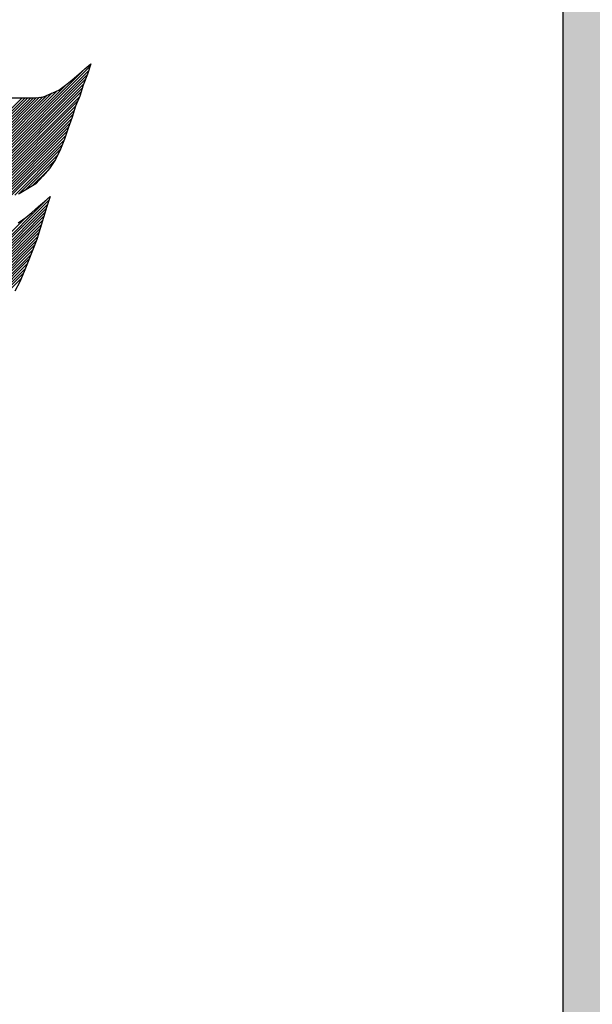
# Model space of a CAD drawing. Header units: millimetres. Extents: x 2709036 to 2756280, y 168165 to 192362.
# Tile 13 of 192: x 2718299 to 2718327, y 174932 to 174981. Entities that reach past the tile are written whole.
import ezdxf

# ---------------------------------------------------------------- set-up
doc = ezdxf.new("R2010")
doc.units = ezdxf.units.MM
doc.header["$MEASUREMENT"] = 0
doc.layers.add('D+H Urządzenia', color=30, linetype='Continuous')

msp = doc.modelspace()

# ---------------------------------------------------------------- linework, layer by layer
at = {"layer": 'D+H Urządzenia'}
msp.add_line((2718325.768, 174931.219), (2718325.768, 175765.619), dxfattribs=at)
at = {"layer": 'D+H Urządzenia', "color": 1, "linetype": 'Continuous'}
for p, q in [((2718295.547, 174972.403), (2718301.901, 174978.757)), ((2718295.686, 174972.403), (2718302.233, 174978.95)), ((2718295.826, 174972.403), (2718302.163, 174978.74)), ((2718295.965, 174972.403), (2718302.09, 174978.528)), ((2718296.104, 174972.403), (2718302.003, 174978.301)), ((2718295.129, 174972.403), (2718300.36, 174977.635)), ((2718295.268, 174972.403), (2718300.611, 174977.746)), ((2718295.407, 174972.403), (2718301.084, 174978.08)), ((2718296.244, 174972.403), (2718301.916, 174978.075)), ((2718296.383, 174972.403), (2718301.849, 174977.868)), ((2718296.523, 174972.403), (2718301.787, 174977.667)), ((2718293.874, 174972.403), (2718298.87, 174977.399)), ((2718294.013, 174972.403), (2718299.01, 174977.399)), ((2718294.153, 174972.403), (2718299.149, 174977.399)), ((2718294.292, 174972.403), (2718299.288, 174977.399)), ((2718294.432, 174972.403), (2718299.428, 174977.399)), ((2718294.571, 174972.403), (2718299.57, 174977.402)), ((2718294.71, 174972.403), (2718299.727, 174977.419)), ((2718294.85, 174972.403), (2718299.883, 174977.436)), ((2718294.989, 174972.403), (2718300.109, 174977.523)), ((2718296.662, 174972.403), (2718301.722, 174977.462)), ((2718296.802, 174972.403), (2718301.622, 174977.223)), ((2718296.941, 174972.403), (2718301.522, 174976.984)), ((2718297.08, 174972.403), (2718301.46, 174976.782)), ((2718297.22, 174972.403), (2718301.398, 174976.581)), ((2718297.359, 174972.403), (2718301.329, 174976.373)), ((2718297.499, 174972.403), (2718301.242, 174976.146)), ((2718297.638, 174972.403), (2718301.155, 174975.919)), ((2718297.799, 174972.425), (2718301.089, 174975.715)), ((2718297.964, 174972.45), (2718301.027, 174975.513)), ((2718298.129, 174972.475), (2718300.96, 174975.306)), ((2718298.305, 174972.512), (2718300.86, 174975.067)), ((2718298.491, 174972.559), (2718300.759, 174974.827)), ((2718298.677, 174972.605), (2718300.619, 174974.548)), ((2718298.999, 174972.787), (2718300.456, 174974.245)), ((2718299.347, 174972.997), (2718300.187, 174973.836)), ((2718293.556, 174965.811), (2718300.055, 174972.311)), ((2718293.695, 174965.811), (2718300.206, 174972.322)), ((2718293.835, 174965.811), (2718300.136, 174972.113)), ((2718293.974, 174965.811), (2718300.069, 174971.906)), ((2718293.416, 174965.811), (2718299.041, 174971.435)), ((2718294.113, 174965.811), (2718300.007, 174971.705)), ((2718294.253, 174965.811), (2718299.945, 174971.504)), ((2718294.392, 174965.811), (2718299.883, 174971.302)), ((2718294.532, 174965.811), (2718299.821, 174971.101)), ((2718294.671, 174965.811), (2718299.759, 174970.9)), ((2718294.81, 174965.811), (2718299.697, 174970.698)), ((2718294.95, 174965.811), (2718299.636, 174970.497)), ((2718295.089, 174965.811), (2718299.567, 174970.289)), ((2718295.229, 174965.811), (2718299.48, 174970.063)), ((2718295.368, 174965.811), (2718299.393, 174969.836)), ((2718295.507, 174965.811), (2718299.306, 174969.61)), ((2718295.647, 174965.811), (2718299.219, 174969.383)), ((2718295.795, 174965.82), (2718299.126, 174969.151)), ((2718295.946, 174965.831), (2718299.027, 174968.912)), ((2718296.097, 174965.843), (2718298.927, 174968.673)), ((2718296.255, 174965.861), (2718298.828, 174968.434))]:
    msp.add_line(p, q, dxfattribs=at)
at = {"layer": 'D+H Urządzenia', "color": 1}
for p, q in [((2718301.688, 174978.575), (2718301.982, 174978.827)), ((2718301.982, 174978.827), (2718302.276, 174979.078)), ((2718302.276, 174979.078), (2718302.108, 174978.575)), ((2718301.016, 174978.029), (2718301.352, 174978.281)), ((2718301.352, 174978.281), (2718301.688, 174978.575)), ((2718302.108, 174978.575), (2718301.898, 174978.029)), ((2718300.303, 174977.609), (2718300.681, 174977.777)), ((2718300.681, 174977.777), (2718301.016, 174978.029)), ((2718301.898, 174978.029), (2718301.73, 174977.483)), ((2718279.058, 174977.399), (2718299.547, 174977.399)), ((2718299.547, 174977.399), (2718299.925, 174977.441)), ((2718299.925, 174977.441), (2718300.303, 174977.609)), ((2718301.73, 174977.483), (2718301.52, 174976.979)), ((2718301.52, 174976.979), (2718301.352, 174976.433)), ((2718301.352, 174976.433), (2718301.142, 174975.888)), ((2718301.142, 174975.888), (2718300.974, 174975.342)), ((2718300.974, 174975.342), (2718300.765, 174974.838)), ((2718300.765, 174974.838), (2718300.513, 174974.334)), ((2718300.513, 174974.334), (2718300.219, 174973.872)), ((2718300.219, 174973.872), (2718299.883, 174973.494)), ((2718299.883, 174973.494), (2718299.547, 174973.117)), ((2718299.127, 174972.865), (2718298.707, 174972.613)), ((2718299.547, 174973.117), (2718299.127, 174972.865)), ((2718299.967, 174972.235), (2718300.261, 174972.487)), ((2718300.261, 174972.487), (2718300.093, 174971.983)), ((2718299.337, 174971.689), (2718299.673, 174971.983)), ((2718299.673, 174971.983), (2718299.967, 174972.235)), ((2718300.093, 174971.983), (2718299.925, 174971.437)), ((2718298.665, 174971.185), (2718299.043, 174971.437)), ((2718299.043, 174971.437), (2718299.337, 174971.689)), ((2718299.925, 174971.437), (2718299.757, 174970.891)), ((2718299.757, 174970.891), (2718299.589, 174970.345)), ((2718299.589, 174970.345), (2718299.379, 174969.8)), ((2718299.379, 174969.8), (2718299.169, 174969.254)), ((2718299.169, 174969.254), (2718298.959, 174968.75)), ((2718298.959, 174968.75), (2718298.749, 174968.246)), ((2718298.749, 174968.246), (2718298.497, 174967.784))]:
    msp.add_line(p, q, dxfattribs=at)
at = {"layer": 'D+H Urządzenia', "lineweight": 0, "extrusion": (0, 0, -1)}
for points in [[(-2718325.768, 174871.019), (-2718325.768, 175825.819), (-2718357.968, 174871.019)], [(-2718357.968, 174871.019), (-2718325.768, 175825.819), (-2718357.968, 175825.819)]]:
    msp.add_solid(points, dxfattribs=at)

doc.saveas('drawing.dxf')
